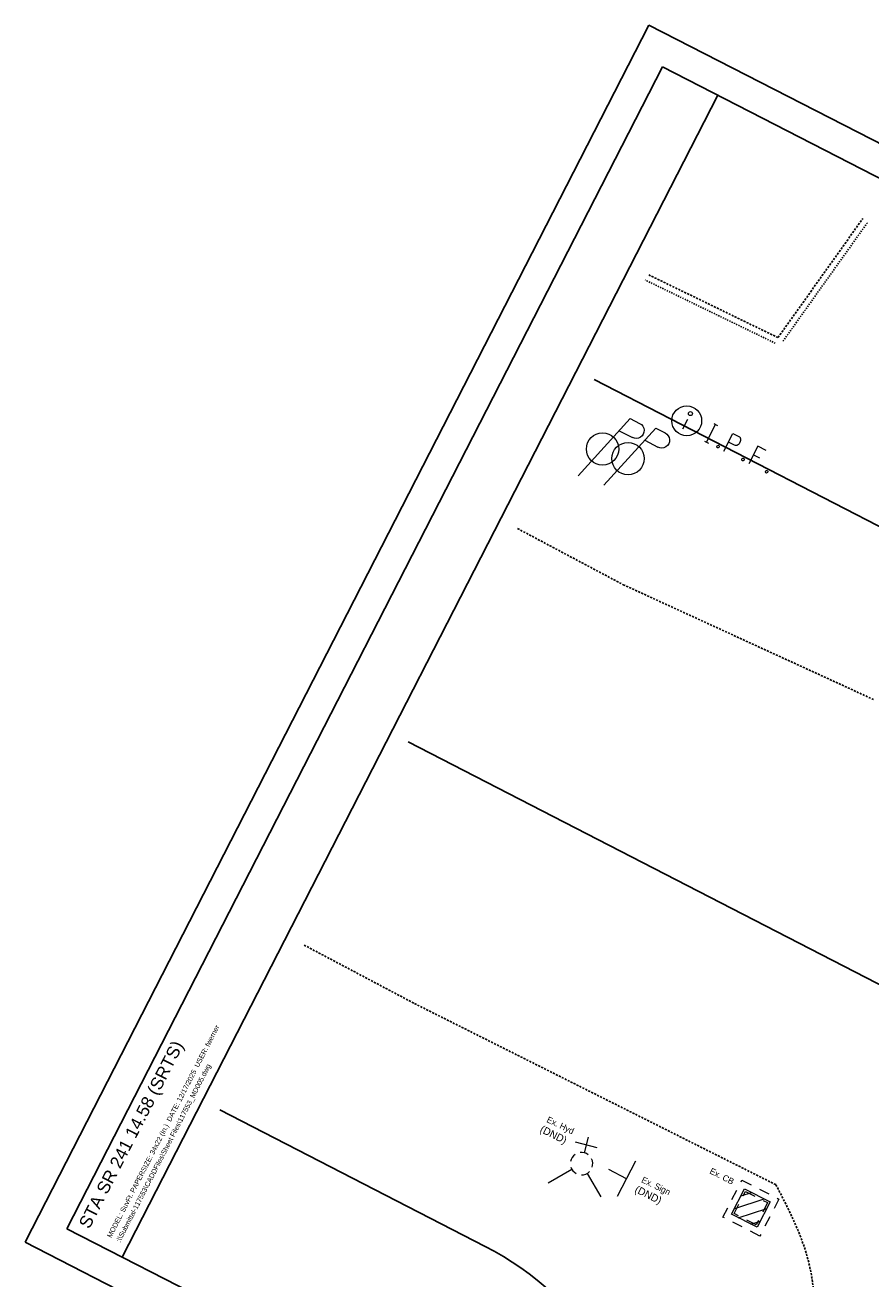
# Model space of a CAD drawing. Header units: feet. Extents: x 2248849 to 2249137, y 438386 to 438611.
# Tile 2 of 10: x 2248849 to 2248917, y 438460 to 438561. Entities that reach past the tile are written whole.
import ezdxf
from ezdxf.enums import TextEntityAlignment as Align

# ---------------------------------------------------------------- set-up
doc = ezdxf.new("R2010")
doc.units = ezdxf.units.FT
doc.header["$MEASUREMENT"] = 0
for name, pattern in [('OhDOT_USTN1', [0.055, 0.014, -0.041]), ('OhDOT_USTN2', [0.11, 0.069, -0.041]), ('OhDOT_USTN3', [0.22, 0.165, -0.055]), ('REDO_Drainage01', [1.6, 0.85, -0.75]), ('rowex', [0])]:
    doc.linetypes.add(name, pattern=pattern)
for name, color, linetype in [('DR_X_Cells', 151, 'OhDOT_USTN2'), ('DV_X_Property_Line', 7, 'Continuous'), ('LT_X_Foundation', 7, 'OhDOT_USTN1'), ('PV_X_Curb', 120, 'OhDOT_USTN1'), ('PV_X_EOP', 7, 'OhDOT_USTN3'), ('PV_X_Text', 7, 'Continuous'), ('RD_X_Cells', 7, 'Continuous'), ('RW_X_Fee_RW', 6, 'rowex'), ('SH_Border', 7, 'Continuous'), ('SH_Data', 7, 'Continuous'), ('SH_Text', 7, 'Continuous'), ('SN_X_Public', 3, 'Continuous'), ('SV_X_Mon_Cells_Found', 7, 'Continuous'), ('TX_P_20', 7, 'Continuous'), ('UT_X_Electric_Cells', 1, 'Continuous'), ('UT_X_Water_Cells', 133, 'Continuous')]:
    doc.layers.add(name, color=color, linetype=linetype)
doc.styles.add('OHDOTSymbols', font='arial.ttf')
doc.styles.add('Slanted-Normal', font='font31.shx', dxfattribs={"height": 0.12})
doc.styles.get("Standard").update_dxf_attribs({"font": 'arial.ttf'})
doc.styles.add('Straight-Normal', font='font30.shx', dxfattribs={"height": 0.14})

# ---------------------------------------------------------------- blocks, each defined once
blk = doc.blocks.new('CB22B-X')
at = {"layer": 'Defpoints', "color": 20, "linetype": 'REDO_Drainage01', "lineweight": 0}
blk.add_lwpolyline([(-1, 1), (1, 1), (1, -1), (-1, -1), (-1, 1)], close=True, dxfattribs=at)
at = {"layer": 'DR_X_Cells', "color": 151, "linetype": 'Continuous', "lineweight": 0}
for p, q in [((-1.15, -0.61), (0.61, 1.15)), ((-1.15, 0.52), (-0.52, 1.15)), ((-0.55, -1.15), (1.15, 0.55)), ((0.58, -1.15), (1.15, -0.58))]:
    blk.add_line(p, q, dxfattribs=at)
at = {"layer": 'DR_X_Cells', "color": 151, "linetype": 'REDO_Drainage01', "lineweight": 0}
blk.add_lwpolyline([(-1.67, 1.67), (1.67, 1.67), (1.67, -1.67), (-1.67, -1.67), (-1.67, 1.67)], close=True, dxfattribs=at)
at = {"layer": 'DR_X_Cells', "color": 151, "linetype": 'Continuous', "lineweight": 0, "flags": 128}
blk.add_lwpolyline([(-1.15, 1.15), (1.15, 1.15), (1.15, -1.15), (-1.15, -1.15), (-1.15, 1.15)], close=True, dxfattribs=at)
blk = doc.blocks.new('FH')
at = {"layer": 'UT_X_Water_Cells', "color": 133, "linetype": 'Continuous', "lineweight": 0}
for p, q in [((-0.0001, 0.0602), (-0.0001, 0.1462)), ((0.0599, 0.1032), (-0.0601, 0.1032)), ((-0.0423, -0.0424), (-0.1463, -0.1463)), ((0.0423, -0.0424), (0.1462, -0.1463))]:
    blk.add_line(p, q, dxfattribs=at)
for start, end in [(140.02099, 184.06293), (68.13946, 112.03798), (356.01648, 39.98885), (211.87877, 255.84793), (283.82389, 329.90967)]:
    blk.add_arc((0, 0), 0.06, start, end, dxfattribs=at)
blk = doc.blocks.new('SGN1P')
at = {"layer": 'SN_X_Public', "color": 3, "linetype": 'Continuous', "lineweight": 0}
for p, q in [((0, 0.08), (0, -0.08)), ((0, 0), (-0.08, 0))]:
    blk.add_line(p, q, dxfattribs=at)
blk = doc.blocks.new('PP')
at = {"layer": 'UT_X_Electric_Cells', "color": 1, "linetype": 'Continuous', "lineweight": 0}
for p, q in [((0.0428, 0.16), (-0.0375, -0.14)), ((0.0428, 0.16), (0.0853, 0.16)), ((0.0257, 0.0963), (0.0853, 0.0963))]:
    blk.add_line(p, q, dxfattribs=at)
blk.add_circle((0, 0), 0.065, dxfattribs=at)
at = {"layer": 'UT_X_Electric_Cells', "color": 1, "linetype": 'Continuous', "lineweight": 0, "extrusion": (0, 0, -1)}
blk.add_arc((-0.086, 0.1281), 0.0319, 88.8767, 271.1233, dxfattribs=at)
blk = doc.blocks.new('IPID')
at = {"layer": 'SV_X_Mon_Cells_Found', "color": 2, "linetype": 'Continuous', "lineweight": 0}
blk.add_line((0, 0.0058), (0, -0.0383), dxfattribs=at)
at = {"layer": 'SV_X_Mon_Cells_Found', "color": 2, "linetype": 'Continuous', "lineweight": 0, "flags": 128}
for points in [[(0.1015, 0.04), (0.1192, 0.04)], [(0.1103, -0.04), (0.1103, 0.04)], [(0.1886, -0.04), (0.1886, 0.04), (0.2151, 0.04), (0.2178, 0.0394), (0.2217, 0.0381), (0.2233, 0.0368), (0.225, 0.0356), (0.2272, 0.0324), (0.2288, 0.0293), (0.2299, 0.0242), (0.2299, 0.0167), (0.2294, 0.0142), (0.2283, 0.0104), (0.2261, 0.006), (0.2239, 0.0041), (0.2222, 0.0028), (0.2195, 0.0016), (0.2151, 0.0009), (0.1886, 0.0009)], [(0.3391, 0.04), (0.301, 0.04), (0.301, -0.04)], [(0.301, 0.0009), (0.328, 0.0009)], [(0.1015, -0.04), (0.1192, -0.04)], [(0.1583, -0.0293), (0.161, -0.0293), (0.1627, -0.0305), (0.1643, -0.0331), (0.1643, -0.0362), (0.1627, -0.0387), (0.161, -0.04), (0.1583, -0.04), (0.1566, -0.0387), (0.155, -0.0362), (0.155, -0.0331), (0.1566, -0.0305), (0.1583, -0.0293)], [(0.2707, -0.0293), (0.2735, -0.0293), (0.2751, -0.0305), (0.2768, -0.0331), (0.2768, -0.0362), (0.2751, -0.0387), (0.2735, -0.04), (0.2707, -0.04), (0.2691, -0.0387), (0.2674, -0.0362), (0.2674, -0.0331), (0.2691, -0.0305), (0.2707, -0.0293)], [(0.3782, -0.0293), (0.3809, -0.0293), (0.3826, -0.0305), (0.3843, -0.0331), (0.3843, -0.0362), (0.3826, -0.0387), (0.3809, -0.04), (0.3782, -0.04), (0.3765, -0.0387), (0.3749, -0.0362), (0.3749, -0.0331), (0.3765, -0.0305), (0.3782, -0.0293)]]:
    blk.add_lwpolyline(points, dxfattribs=at)
at = {"layer": 'SV_X_Mon_Cells_Found', "color": 2, "linetype": 'Continuous', "lineweight": 0}
for centre, radius in [((0, 0), 0.06), ((0, 0.0326), 0.008)]:
    blk.add_circle(centre, radius, dxfattribs=at)

msp = doc.modelspace()

# ---------------------------------------------------------------- linework, layer by layer
at = {"layer": 'DV_X_Property_Line'}
msp.add_line((2248880.09, 438503.41, 2171.27), (2249013.15, 438434.83, 2171.27), dxfattribs=at)
at = {"layer": 'PV_X_Curb'}
for p, q in [((2248910.22, 438535.62), (2248917.05, 438545.21)), ((2248909.6, 438535.46), (2248899.13, 438540.55, 532.87))]:
    msp.add_line(p, q, dxfattribs=at)
at = {"layer": 'PV_X_EOP'}
for p, q in [((2248909.82, 438535.91), (2248916.65, 438545.5)), ((2248909.82, 438535.91), (2248899.36, 438540.99, 532.38)), ((2248888.88, 438520.55, 1084.47), (2248897.37, 438516.04, 1084.47)), ((2248897.37, 438516.04, 1084.47), (2248917.53, 438506.79, 1085.55)), ((2248871.71, 438487.05, 1085.29), (2248880.59, 438482.35, 1085.29)), ((2248880.59, 438482.35, 1085.29), (2248909.65, 438467.78, 1085.29))]:
    msp.add_line(p, q, dxfattribs=at)
msp.add_open_spline([(2248909.65, 438467.78, 1085.29), (2248910.64, 438465.86, 1085.29), (2248912.65, 438462.01, 1085.29), (2248913.15, 438451.94, 1085.29), (2248910.07, 438444.01, 1085.29), (2248907.89, 438438.16, 1085.29), (2248907.65, 438437.51, 1085.29)], degree=3, knots=[0, 0, 0, 0, 6.423417, 12.887917, 29.456984, 31.522599, 31.522599, 31.522599, 31.522599], dxfattribs=at)
at = {"layer": 'RW_X_Fee_RW'}
for p, q in [((2249028.52, 438463.75, 1083.62), (2248895.03, 438532.55, 1083.62)), ((2248886.26, 438462.82, 1083.62), (2248864.93, 438473.81, 1083.62))]:
    msp.add_line(p, q, dxfattribs=at)
msp.add_arc((2248874.81, 438440.6, 1083.62), 25, 2.1523, 62.7346, dxfattribs=at)
at = {"layer": 'SH_Border'}
for p, q in [((2248899.44, 438561.05, 2169.68), (2248849.27, 438463.15, 2169.68)), ((2249050.73, 438483.52, 2169.68), (2248899.44, 438561.05, 2169.68)), ((2248900.52, 438557.68, 2169.68), (2248852.64, 438464.24, 2169.68)), ((2249047.37, 438482.44, 2169.68), (2248900.52, 438557.68, 2169.68)), ((2248904.97, 438555.4, 2169.68), (2248857.09, 438461.96, 2169.68)), ((2248999.48, 438388.99, 2169.68), (2248852.64, 438464.24, 2169.68)), ((2249000.57, 438385.63, 2169.68), (2248849.27, 438463.15, 2169.68))]:
    msp.add_line(p, q, dxfattribs=at)

# ---------------------------------------------------------------- block references
at = {"layer": 'LT_X_Foundation', "xscale": 15, "yscale": 15, "zscale": 15, "rotation": 345.3356852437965}
msp.add_blockref('FH', (2248894.02, 438469.47, 1084.65), dxfattribs=at)
at = {"layer": 'LT_X_Foundation', "rotation": 332.9888311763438}
msp.add_blockref('CB22B-X', (2248907.64, 438465.9, 1084.32), dxfattribs=at)
at = {"layer": 'RD_X_Cells', "xscale": 20, "yscale": 20, "zscale": 20, "rotation": 332.7346172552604}
for name, p in [('IPID', (2248902.48, 438529.22, 1084.96)), ('PP', (2248895.71, 438526.95, 1087.65)), ('PP', (2248897.76, 438526.18, 1087.65)), ('SGN1P', (2248897.63, 438468.26, 1084.48))]:
    msp.add_blockref(name, p, dxfattribs=at)

# ---------------------------------------------------------------- texts
at = {"layer": 'PV_X_Text', "char_height": 0.5, "width": 181.3992, "attachment_point": 1, "style": 'Straight-Normal'}
for s, insert, rotation in [('Ex. Hyd', (2248891.38, 438473.29, 2172.87), 334.2339), ('Ex. Sign', (2248899, 438468.45, 2172.87), 334.2339), ('Ex. CB', (2248904.5, 438469.16, 2172.87), 332.7347)]:
    msp.add_mtext(s, dxfattribs=dict(at, insert=insert, rotation=rotation))
at = {"layer": 'SH_Data', "linetype": 'Continuous'}
for s, p in [('MODEL: SuvFt. PAPERSIZE: 34x22 (In.)  DATE: 12/17/2025  USER: fwerner', (2248856.2, 438463.47, 2169.68)), (':\\\\Submittal-117553\\CADDFiles\\Sheet Files\\117553_MD005.dwg', (2248856.92, 438463.1, 2169.68))]:
    msp.add_text(s, height=0.4, rotation=62.8683, dxfattribs=at).set_placement(p)
at = {"layer": 'SH_Text', "linetype": 'Continuous', "style": 'OHDOTSymbols'}
msp.add_text('STA SR 241 14.58 (SRTS)', height=1, rotation=62.8683, dxfattribs=at).set_placement((2248857.35, 438472.05, 2169.68), align=Align.TOP_CENTER)
at = {"layer": 'TX_P_20', "char_height": 0.6, "width": 21.8419, "attachment_point": 1, "rotation": 333.462, "style": 'Slanted-Normal'}
for insert in [(2248890.89, 438472.59, 2172.87), (2248898.51, 438467.75, 2172.87)]:
    msp.add_mtext('\\pxt1;(DND)', dxfattribs=dict(at, insert=insert))

doc.saveas('drawing.dxf')
